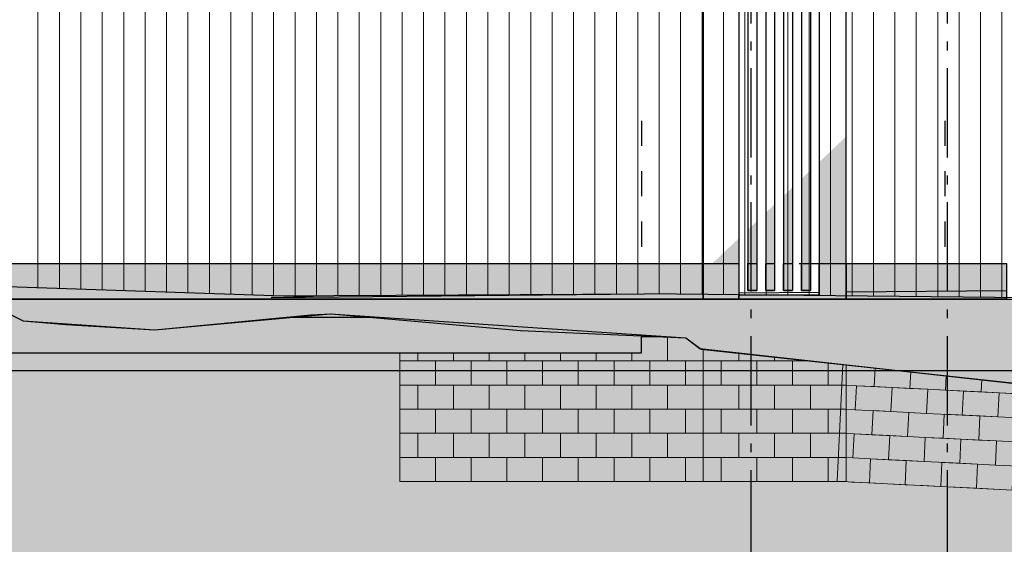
# Model space of a CAD drawing. Header units: millimetres. Extents: x -88082 to -45279, y 32968 to 65044.
# Tile 10 of 21: x -69586 to -64069, y 36429 to 39365. Entities that reach past the tile are written whole.
import ezdxf
from ezdxf.enums import TextEntityAlignment as Align

# ---------------------------------------------------------------- set-up
doc = ezdxf.new("R2010")
doc.units = ezdxf.units.MM
doc.header["$LTSCALE"] = 0.5
doc.header["$MEASUREMENT"] = 0
for name, pattern in [('Akselinje', [1500, 1000, -200, 100, -200]), ('PLINE', [0]), ('Små Stiplet', [564.444444, 282.222222, -282.222222])]:
    doc.linetypes.add(name, pattern=pattern)
for name, color, linetype in [('23-- Yttervegger(Nye konstruksjoner)', 7, 'Continuous'), ('231- Bærende yttervegger(Nye konstruksjoner)', 7, 'Continuous'), ('25-- Dekker(Nye konstruksjoner)', 7, 'Continuous'), ('71-- Bearbeidet terreng(Nye konstruksjoner)', 7, 'Continuous'), ('711--_E__ Eksisterende terreng(Nye konstruksjoner)', 7, 'Continuous'), ('761- Veger (kjøreveger_ sykkel- og gangveier mv)(Nye konstruksjoner)', 7, 'Continuous'), ('82-- Modullinjer(Nye konstruksjoner)', 7, 'Continuous'), ('878- Annen overflate_visuell informasjon (Skravur)(Nye konstruksjoner)', 7, 'Continuous')]:
    doc.layers.add(name, color=color, linetype=linetype)
for name, color, linetype, lineweight in [('235- Utvendig kledning og overflate(Nye konstruksjoner)', 7, 'Continuous', 0), ('255- Gulvoverflate(Nye konstruksjoner)', 7, 'Continuous', 0), ('256- Faste himlinger og overflatebehandling(Nye konstruksjoner)', 7, 'Continuous', 0)]:
    doc.layers.add(name, color=color, linetype=linetype, lineweight=lineweight)
doc.styles.add('GENERATED_STYLE_1', font='arial.ttf')

# ---------------------------------------------------------------- blocks, each defined once
blk = doc.blocks.new('*X2', base_point=(-6224918.5, 0))
at = {"layer": '235- Utvendig kledning og overflate(Nye konstruksjoner)', "linetype": 'PLINE'}
for p, q in [((-65522.8, 40800), (-65522.8, 40002.7)), ((-65522.8, 40000), (-65522.8, 40800)), ((-65522.8, 40002.7), (-65522.8, 37824.4)), ((-65522.8, 37824.4), (-65522.8, 40000)), ((-65402.8, 37850), (-65402.8, 37823.2)), ((-65402.8, 37823.2), (-65402.8, 37850)), ((-65282.8, 37850), (-65282.8, 37822)), ((-65282.8, 37822), (-65282.8, 37850)), ((-65162.7, 37850), (-65162.7, 37820.9)), ((-65162.7, 37820.9), (-65162.7, 37850))]:
    blk.add_line(p, q, dxfattribs=at)
blk = doc.blocks.new('*X3', base_point=(-6224918.5, 0))
at = {"layer": '235- Utvendig kledning og overflate(Nye konstruksjoner)', "linetype": 'PLINE'}
for p, q in [((-64802.7, 41300), (-64802.7, 40002.7)), ((-64802.7, 40000), (-64802.7, 41300)), ((-64682.6, 41300), (-64682.6, 40002.7)), ((-64682.6, 40000), (-64682.6, 41300)), ((-64562.6, 41300), (-64562.6, 40002.7)), ((-64562.6, 40000), (-64562.6, 41300)), ((-64442.6, 41300), (-64442.6, 40002.7)), ((-64442.6, 40000), (-64442.6, 41300)), ((-64322.5, 41300), (-64322.5, 40002.7)), ((-64322.5, 40000), (-64322.5, 41300)), ((-64202.5, 41300), (-64202.5, 40002.7)), ((-64202.5, 40000), (-64202.5, 41300)), ((-64082.5, 41300), (-64082.5, 40002.7)), ((-64082.5, 40000), (-64082.5, 41300)), ((-64922.7, 40800), (-64922.7, 40002.7)), ((-64922.7, 40000), (-64922.7, 40800)), ((-64922.7, 40002.7), (-64922.7, 37818.5)), ((-64922.7, 37818.5), (-64922.7, 40000)), ((-64802.7, 40002.7), (-64802.7, 37817.3)), ((-64802.7, 37817.3), (-64802.7, 40000)), ((-64682.6, 40002.7), (-64682.6, 37816.1)), ((-64682.6, 37816.1), (-64682.6, 40000)), ((-64562.6, 40002.7), (-64562.6, 37814.9)), ((-64562.6, 37814.9), (-64562.6, 40000)), ((-64442.6, 40002.7), (-64442.6, 37813.7)), ((-64442.6, 37813.7), (-64442.6, 40000)), ((-64322.5, 40002.7), (-64322.5, 37812.5)), ((-64322.5, 37812.5), (-64322.5, 40000)), ((-64202.5, 40002.7), (-64202.5, 37811.3)), ((-64202.5, 37811.3), (-64202.5, 40000)), ((-64082.5, 40002.7), (-64082.5, 37810.2)), ((-64082.5, 37810.2), (-64082.5, 40000))]:
    blk.add_line(p, q, dxfattribs=at)
blk = doc.blocks.new('*X10', base_point=(-6224918.5, 0))
at = {"layer": '235- Utvendig kledning og overflate(Nye konstruksjoner)', "linetype": 'PLINE'}
for p, q in [((-65762.9, 41300), (-65762.9, 40002.7)), ((-65762.9, 40000), (-65762.9, 41300)), ((-65762.9, 40002.7), (-65762.9, 37826.8)), ((-65762.9, 37826.8), (-65762.9, 40000))]:
    blk.add_line(p, q, dxfattribs=at)
blk = doc.blocks.new('*X27', base_point=(-6224918.5, 0))
at = {"layer": '235- Utvendig kledning og overflate(Nye konstruksjoner)', "linetype": 'PLINE'}
for p, q in [((-65042.7, 40800), (-65042.7, 40002.7)), ((-65042.7, 40000), (-65042.7, 40800)), ((-65042.7, 40002.7), (-65042.7, 37819.7)), ((-65042.7, 37819.7), (-65042.7, 40000))]:
    blk.add_line(p, q, dxfattribs=at)
blk = doc.blocks.new('*X29', base_point=(-6224918.5, 0))
at = {"layer": '235- Utvendig kledning og overflate(Nye konstruksjoner)', "linetype": 'PLINE'}
for p, q in [((-65402.8, 40800), (-65402.8, 40002.7)), ((-65402.8, 40000), (-65402.8, 40800)), ((-65402.8, 40002.7), (-65402.8, 37850)), ((-65402.8, 37850), (-65402.8, 40000))]:
    blk.add_line(p, q, dxfattribs=at)
blk = doc.blocks.new('*X30', base_point=(-6224918.5, 0))
at = {"layer": '235- Utvendig kledning og overflate(Nye konstruksjoner)', "linetype": 'PLINE'}
for p, q in [((-65282.8, 40800), (-65282.8, 40002.7)), ((-65282.8, 40000), (-65282.8, 40800)), ((-65282.8, 40002.7), (-65282.8, 37850)), ((-65282.8, 37850), (-65282.8, 40000))]:
    blk.add_line(p, q, dxfattribs=at)
blk = doc.blocks.new('*X32', base_point=(-6224918.5, 0))
at = {"layer": '235- Utvendig kledning og overflate(Nye konstruksjoner)', "linetype": 'PLINE'}
for p, q in [((-65162.7, 40800), (-65162.7, 40002.7)), ((-65162.7, 40000), (-65162.7, 40800)), ((-65162.7, 40002.7), (-65162.7, 37850)), ((-65162.7, 37850), (-65162.7, 40000))]:
    blk.add_line(p, q, dxfattribs=at)
blk = doc.blocks.new('*X33', base_point=(-6224918.5, 0))
at = {"layer": '235- Utvendig kledning og overflate(Nye konstruksjoner)', "linetype": 'PLINE'}
for p, q in [((-65642.9, 40800), (-65642.9, 40002.7)), ((-65642.9, 40000), (-65642.9, 40800)), ((-65642.9, 40002.7), (-65642.9, 37825.6)), ((-65642.9, 37825.6), (-65642.9, 40000))]:
    blk.add_line(p, q, dxfattribs=at)
blk = doc.blocks.new('*X55', base_point=(-6224918.5, 0))
at = {"layer": '255- Gulvoverflate(Nye konstruksjoner)', "linetype": 'PLINE'}
for p, q in [((-65556.2, 37455), (-65556.2, 37497.6)), ((-65556.2, 37497.6), (-65556.2, 37455)), ((-65356.2, 37476), (-65356.2, 37455)), ((-65756.2, 37455), (-65556.2, 37455)), ((-65456.2, 37455), (-65656.2, 37455)), ((-65656.2, 37455), (-65656.2, 37320)), ((-65556.2, 37455), (-65356.2, 37455)), ((-65456.2, 37320), (-65456.2, 37455)), ((-65356.2, 37455), (-65456.2, 37455)), ((-65456.2, 37455), (-65456.2, 37320)), ((-65356.2, 37455), (-65161.5, 37455)), ((-65161.5, 37455), (-65256.2, 37455)), ((-65256.2, 37455), (-65256.2, 37320)), ((-65056.2, 37320), (-65056.2, 37443.6)), ((-65056.2, 37443.6), (-65056.2, 37320)), ((-65556.2, 37320), (-65756.2, 37320)), ((-65756.2, 37320), (-65656.2, 37320)), ((-65656.2, 37320), (-65456.2, 37320)), ((-65556.2, 37185), (-65556.2, 37320)), ((-65356.2, 37320), (-65556.2, 37320)), ((-65556.2, 37320), (-65556.2, 37185)), ((-65456.2, 37320), (-65356.2, 37320)), ((-65156.2, 37320), (-65356.2, 37320)), ((-65356.2, 37320), (-65356.2, 37185)), ((-65356.2, 37320), (-65256.2, 37320)), ((-65256.2, 37320), (-65056.2, 37320)), ((-65156.2, 37185), (-65156.2, 37320)), ((-64956.2, 37320), (-65156.2, 37320)), ((-65156.2, 37320), (-65156.2, 37185)), ((-65056.2, 37320), (-64956.2, 37320)), ((-65756.2, 37185), (-65556.2, 37185)), ((-65456.2, 37185), (-65656.2, 37185)), ((-65656.2, 37185), (-65656.2, 37050)), ((-65556.2, 37185), (-65356.2, 37185)), ((-65456.2, 37050), (-65456.2, 37185)), ((-65356.2, 37185), (-65456.2, 37185)), ((-65456.2, 37185), (-65456.2, 37050)), ((-65356.2, 37185), (-65156.2, 37185)), ((-65056.2, 37185), (-65256.2, 37185)), ((-65256.2, 37185), (-65256.2, 37050)), ((-65156.2, 37185), (-64956.2, 37185)), ((-65056.2, 37050), (-65056.2, 37185)), ((-64956.2, 37185), (-65056.2, 37185)), ((-65056.2, 37185), (-65056.2, 37050)), ((-65556.2, 37050), (-65756.2, 37050)), ((-65756.2, 37050), (-65656.2, 37050)), ((-65656.2, 37050), (-65456.2, 37050)), ((-65556.2, 36915), (-65556.2, 37050)), ((-65356.2, 37050), (-65556.2, 37050)), ((-65556.2, 37050), (-65556.2, 36915)), ((-65456.2, 37050), (-65356.2, 37050)), ((-65156.2, 37050), (-65356.2, 37050)), ((-65356.2, 37050), (-65356.2, 36915)), ((-65356.2, 37050), (-65256.2, 37050)), ((-65256.2, 37050), (-65056.2, 37050)), ((-65156.2, 36915), (-65156.2, 37050)), ((-64956.2, 37050), (-65156.2, 37050)), ((-65156.2, 37050), (-65156.2, 36915)), ((-65056.2, 37050), (-64956.2, 37050)), ((-65756.2, 36915), (-65556.2, 36915)), ((-65456.2, 36915), (-65656.2, 36915)), ((-65656.2, 36915), (-65656.2, 36780)), ((-65556.2, 36915), (-65356.2, 36915)), ((-65456.2, 36780), (-65456.2, 36915)), ((-65356.2, 36915), (-65456.2, 36915)), ((-65456.2, 36915), (-65456.2, 36780)), ((-65356.2, 36915), (-65156.2, 36915)), ((-65056.2, 36915), (-65256.2, 36915)), ((-65256.2, 36915), (-65256.2, 36780)), ((-65156.2, 36915), (-64956.2, 36915)), ((-65056.2, 36780), (-65056.2, 36915)), ((-64956.2, 36915), (-65056.2, 36915)), ((-65056.2, 36915), (-65056.2, 36780))]:
    blk.add_line(p, q, dxfattribs=at)
blk = doc.blocks.new('*X56', base_point=(-6224918.5, 0))
at = {"layer": '255- Gulvoverflate(Nye konstruksjoner)', "linetype": 'PLINE'}
for p, q in [((-65964.4, 37590), (-66102.2, 37590)), ((-66102.2, 37590), (-66056.2, 37590)), ((-66056.2, 37593.9), (-66056.2, 37590)), ((-66056.2, 37590), (-65964.4, 37590)), ((-65956.2, 37455), (-65956.2, 37589.7)), ((-65956.2, 37589.7), (-65956.2, 37455)), ((-67356.2, 37500), (-67356.2, 37455)), ((-67156.2, 37455), (-67156.2, 37500)), ((-67156.2, 37500), (-67156.2, 37455)), ((-66956.2, 37500), (-66956.2, 37455)), ((-66756.2, 37455), (-66756.2, 37500)), ((-66756.2, 37500), (-66756.2, 37455)), ((-66556.2, 37500), (-66556.2, 37455)), ((-66356.2, 37455), (-66356.2, 37500)), ((-66356.2, 37500), (-66356.2, 37455)), ((-66156.2, 37500), (-66156.2, 37455)), ((-67456.2, 37455), (-67356.2, 37455)), ((-67356.2, 37455), (-67456.2, 37455)), ((-67356.2, 37455), (-67156.2, 37455)), ((-67056.2, 37455), (-67256.2, 37455)), ((-67256.2, 37455), (-67256.2, 37320)), ((-67156.2, 37455), (-66956.2, 37455)), ((-67056.2, 37320), (-67056.2, 37455)), ((-66956.2, 37455), (-67056.2, 37455)), ((-67056.2, 37455), (-67056.2, 37320)), ((-66956.2, 37455), (-66756.2, 37455)), ((-66656.2, 37455), (-66856.2, 37455)), ((-66856.2, 37455), (-66856.2, 37320)), ((-66756.2, 37455), (-66556.2, 37455)), ((-66656.2, 37320), (-66656.2, 37455)), ((-66556.2, 37455), (-66656.2, 37455)), ((-66656.2, 37455), (-66656.2, 37320)), ((-66556.2, 37455), (-66356.2, 37455)), ((-66256.2, 37455), (-66456.2, 37455)), ((-66456.2, 37455), (-66456.2, 37320)), ((-66356.2, 37455), (-66156.2, 37455)), ((-66256.2, 37320), (-66256.2, 37455)), ((-66156.2, 37455), (-66256.2, 37455)), ((-66256.2, 37455), (-66256.2, 37320)), ((-66156.2, 37455), (-65956.2, 37455)), ((-65856.2, 37455), (-66056.2, 37455)), ((-66056.2, 37455), (-66056.2, 37320)), ((-65956.2, 37455), (-65756.2, 37455)), ((-65856.2, 37320), (-65856.2, 37455)), ((-65756.2, 37455), (-65856.2, 37455)), ((-65856.2, 37455), (-65856.2, 37320)), ((-67356.2, 37320), (-67456.2, 37320)), ((-67456.2, 37320), (-67356.2, 37320)), ((-67156.2, 37320), (-67356.2, 37320)), ((-67356.2, 37320), (-67356.2, 37185)), ((-67356.2, 37320), (-67256.2, 37320)), ((-67256.2, 37320), (-67056.2, 37320)), ((-67156.2, 37185), (-67156.2, 37320)), ((-66956.2, 37320), (-67156.2, 37320)), ((-67156.2, 37320), (-67156.2, 37185)), ((-67056.2, 37320), (-66956.2, 37320)), ((-66756.2, 37320), (-66956.2, 37320)), ((-66956.2, 37320), (-66956.2, 37185)), ((-66956.2, 37320), (-66856.2, 37320)), ((-66856.2, 37320), (-66656.2, 37320)), ((-66756.2, 37185), (-66756.2, 37320)), ((-66556.2, 37320), (-66756.2, 37320)), ((-66756.2, 37320), (-66756.2, 37185)), ((-66656.2, 37320), (-66556.2, 37320)), ((-66356.2, 37320), (-66556.2, 37320)), ((-66556.2, 37320), (-66556.2, 37185)), ((-66556.2, 37320), (-66456.2, 37320)), ((-66456.2, 37320), (-66256.2, 37320)), ((-66356.2, 37185), (-66356.2, 37320)), ((-66156.2, 37320), (-66356.2, 37320)), ((-66356.2, 37320), (-66356.2, 37185)), ((-66256.2, 37320), (-66156.2, 37320)), ((-65956.2, 37320), (-66156.2, 37320)), ((-66156.2, 37320), (-66156.2, 37185)), ((-66156.2, 37320), (-66056.2, 37320)), ((-66056.2, 37320), (-65856.2, 37320)), ((-65956.2, 37185), (-65956.2, 37320)), ((-65756.2, 37320), (-65956.2, 37320)), ((-65956.2, 37320), (-65956.2, 37185)), ((-65856.2, 37320), (-65756.2, 37320)), ((-67456.2, 37185), (-67356.2, 37185)), ((-67356.2, 37185), (-67456.2, 37185)), ((-67356.2, 37185), (-67156.2, 37185)), ((-67056.2, 37185), (-67256.2, 37185)), ((-67256.2, 37185), (-67256.2, 37050)), ((-67156.2, 37185), (-66956.2, 37185)), ((-67056.2, 37050), (-67056.2, 37185)), ((-66956.2, 37185), (-67056.2, 37185)), ((-67056.2, 37185), (-67056.2, 37050)), ((-66956.2, 37185), (-66756.2, 37185)), ((-66656.2, 37185), (-66856.2, 37185)), ((-66856.2, 37185), (-66856.2, 37050)), ((-66756.2, 37185), (-66556.2, 37185)), ((-66656.2, 37050), (-66656.2, 37185)), ((-66556.2, 37185), (-66656.2, 37185)), ((-66656.2, 37185), (-66656.2, 37050)), ((-66556.2, 37185), (-66356.2, 37185)), ((-66256.2, 37185), (-66456.2, 37185)), ((-66456.2, 37185), (-66456.2, 37050)), ((-66356.2, 37185), (-66156.2, 37185)), ((-66256.2, 37050), (-66256.2, 37185)), ((-66156.2, 37185), (-66256.2, 37185)), ((-66256.2, 37185), (-66256.2, 37050)), ((-66156.2, 37185), (-65956.2, 37185)), ((-65856.2, 37185), (-66056.2, 37185)), ((-66056.2, 37185), (-66056.2, 37050)), ((-65956.2, 37185), (-65756.2, 37185)), ((-65856.2, 37050), (-65856.2, 37185)), ((-65756.2, 37185), (-65856.2, 37185)), ((-65856.2, 37185), (-65856.2, 37050)), ((-67356.2, 37050), (-67456.2, 37050)), ((-67456.2, 37050), (-67356.2, 37050)), ((-67156.2, 37050), (-67356.2, 37050)), ((-67356.2, 37050), (-67356.2, 36915)), ((-67356.2, 37050), (-67256.2, 37050)), ((-67256.2, 37050), (-67056.2, 37050)), ((-67156.2, 36915), (-67156.2, 37050)), ((-66956.2, 37050), (-67156.2, 37050)), ((-67156.2, 37050), (-67156.2, 36915)), ((-67056.2, 37050), (-66956.2, 37050)), ((-66756.2, 37050), (-66956.2, 37050)), ((-66956.2, 37050), (-66956.2, 36915)), ((-66956.2, 37050), (-66856.2, 37050)), ((-66856.2, 37050), (-66656.2, 37050)), ((-66756.2, 36915), (-66756.2, 37050)), ((-66556.2, 37050), (-66756.2, 37050)), ((-66756.2, 37050), (-66756.2, 36915)), ((-66656.2, 37050), (-66556.2, 37050)), ((-66356.2, 37050), (-66556.2, 37050)), ((-66556.2, 37050), (-66556.2, 36915)), ((-66556.2, 37050), (-66456.2, 37050)), ((-66456.2, 37050), (-66256.2, 37050)), ((-66356.2, 36915), (-66356.2, 37050)), ((-66156.2, 37050), (-66356.2, 37050)), ((-66356.2, 37050), (-66356.2, 36915)), ((-66256.2, 37050), (-66156.2, 37050)), ((-65956.2, 37050), (-66156.2, 37050)), ((-66156.2, 37050), (-66156.2, 36915)), ((-66156.2, 37050), (-66056.2, 37050)), ((-66056.2, 37050), (-65856.2, 37050)), ((-65956.2, 36915), (-65956.2, 37050)), ((-65756.2, 37050), (-65956.2, 37050)), ((-65956.2, 37050), (-65956.2, 36915)), ((-65856.2, 37050), (-65756.2, 37050)), ((-67456.2, 36915), (-67356.2, 36915)), ((-67356.2, 36915), (-67456.2, 36915)), ((-67356.2, 36915), (-67156.2, 36915)), ((-67056.2, 36915), (-67256.2, 36915)), ((-67256.2, 36915), (-67256.2, 36780)), ((-67156.2, 36915), (-66956.2, 36915)), ((-67056.2, 36780), (-67056.2, 36915)), ((-66956.2, 36915), (-67056.2, 36915)), ((-67056.2, 36915), (-67056.2, 36780)), ((-66956.2, 36915), (-66756.2, 36915)), ((-66656.2, 36915), (-66856.2, 36915)), ((-66856.2, 36915), (-66856.2, 36780)), ((-66756.2, 36915), (-66556.2, 36915)), ((-66656.2, 36780), (-66656.2, 36915)), ((-66556.2, 36915), (-66656.2, 36915)), ((-66656.2, 36915), (-66656.2, 36780)), ((-66556.2, 36915), (-66356.2, 36915)), ((-66256.2, 36915), (-66456.2, 36915)), ((-66456.2, 36915), (-66456.2, 36780)), ((-66356.2, 36915), (-66156.2, 36915)), ((-66256.2, 36780), (-66256.2, 36915)), ((-66156.2, 36915), (-66256.2, 36915)), ((-66256.2, 36915), (-66256.2, 36780)), ((-66156.2, 36915), (-65956.2, 36915)), ((-65856.2, 36915), (-66056.2, 36915)), ((-66056.2, 36915), (-66056.2, 36780)), ((-65956.2, 36915), (-65756.2, 36915)), ((-65856.2, 36780), (-65856.2, 36915)), ((-65756.2, 36915), (-65856.2, 36915)), ((-65856.2, 36915), (-65856.2, 36780)), ((-67356.2, 36780), (-67256.2, 36780)), ((-67256.2, 36780), (-67056.2, 36780)), ((-67056.2, 36780), (-66956.2, 36780)), ((-66956.2, 36780), (-66856.2, 36780)), ((-66856.2, 36780), (-66656.2, 36780)), ((-66656.2, 36780), (-66556.2, 36780)), ((-66556.2, 36780), (-66456.2, 36780)), ((-66456.2, 36780), (-66256.2, 36780)), ((-66256.2, 36780), (-66156.2, 36780)), ((-66156.2, 36780), (-66056.2, 36780)), ((-66056.2, 36780), (-65856.2, 36780)), ((-65856.2, 36780), (-65756.2, 36780))]:
    blk.add_line(p, q, dxfattribs=at)
blk = doc.blocks.new('*X57', base_point=(-6224918.5, 0))
at = {"layer": '255- Gulvoverflate(Nye konstruksjoner)', "linetype": 'PLINE'}
for p, q in [((-64793, 37415.2), (-64798.2, 37311.5)), ((-64598.4, 37301.5), (-64593.8, 37393.7)), ((-64593.8, 37393.7), (-64598.4, 37301.5)), ((-64394.6, 37372.2), (-64398.6, 37291.6)), ((-64198.9, 37281.6), (-64195.4, 37350.7)), ((-64195.4, 37350.7), (-64198.9, 37281.6)), ((-64898, 37316.5), (-64956.2, 37319.4)), ((-64956.2, 37319.4), (-64898, 37316.5)), ((-64898, 37316.5), (-64904.8, 37181.7)), ((-64698.3, 37306.5), (-64898, 37316.5)), ((-64898, 37316.5), (-64798.2, 37311.5)), ((-64798.2, 37311.5), (-64598.4, 37301.5)), ((-64705, 37171.7), (-64698.3, 37306.5)), ((-64698.3, 37306.5), (-64705, 37171.7)), ((-64498.5, 37296.6), (-64698.3, 37306.5)), ((-64598.4, 37301.5), (-64498.5, 37296.6)), ((-64498.5, 37296.6), (-64505.3, 37161.7)), ((-64298.8, 37286.6), (-64498.5, 37296.6)), ((-64498.5, 37296.6), (-64398.6, 37291.6)), ((-63996.3, 37329.2), (-63999.1, 37271.6)), ((-63799.4, 37261.6), (-63797.4, 37301.5)), ((-63797.4, 37301.5), (-63799.4, 37261.6)), ((-64398.6, 37291.6), (-64198.9, 37281.6)), ((-64305.5, 37151.7), (-64298.8, 37286.6)), ((-64298.8, 37286.6), (-64305.5, 37151.7)), ((-64099, 37276.6), (-64298.8, 37286.6)), ((-64198.9, 37281.6), (-64099, 37276.6)), ((-64099, 37276.6), (-64105.8, 37141.8)), ((-63899.3, 37266.6), (-64099, 37276.6)), ((-64099, 37276.6), (-63999.1, 37271.6)), ((-63999.1, 37271.6), (-63799.4, 37261.6)), ((-63906, 37131.8), (-63899.3, 37266.6)), ((-63899.3, 37266.6), (-63906, 37131.8)), ((-63699.5, 37256.6), (-63899.3, 37266.6)), ((-63799.4, 37261.6), (-63699.5, 37256.6)), ((-64956.2, 37184.3), (-64904.8, 37181.7)), ((-64904.8, 37181.7), (-64956.2, 37184.3)), ((-64904.8, 37181.7), (-64705, 37171.7)), ((-64804.9, 37176.7), (-64811.6, 37041.9)), ((-64605.1, 37166.7), (-64804.9, 37176.7)), ((-64705, 37171.7), (-64505.3, 37161.7)), ((-64611.9, 37031.9), (-64605.1, 37166.7)), ((-64605.1, 37166.7), (-64611.9, 37031.9)), ((-64505.3, 37161.7), (-64605.1, 37166.7)), ((-64505.3, 37161.7), (-64305.5, 37151.7)), ((-64405.4, 37156.7), (-64412.1, 37021.9)), ((-64205.6, 37146.8), (-64405.4, 37156.7)), ((-64305.5, 37151.7), (-64105.8, 37141.8)), ((-64212.4, 37011.9), (-64205.6, 37146.8)), ((-64205.6, 37146.8), (-64212.4, 37011.9)), ((-64105.8, 37141.8), (-64205.6, 37146.8)), ((-64105.8, 37141.8), (-63906, 37131.8)), ((-64005.9, 37136.8), (-64012.6, 37001.9)), ((-63806.1, 37126.8), (-64005.9, 37136.8)), ((-63906, 37131.8), (-63706.3, 37121.8)), ((-63812.9, 36992), (-63806.1, 37126.8)), ((-63806.1, 37126.8), (-63812.9, 36992)), ((-63706.3, 37121.8), (-63806.1, 37126.8)), ((-64911.5, 37046.9), (-64956.2, 37049.1)), ((-64956.2, 37049.1), (-64911.5, 37046.9)), ((-64911.5, 37046.9), (-64918.2, 36912)), ((-64711.7, 37036.9), (-64911.5, 37046.9)), ((-64911.5, 37046.9), (-64811.6, 37041.9)), ((-64811.6, 37041.9), (-64611.9, 37031.9)), ((-64718.5, 36902), (-64711.7, 37036.9)), ((-64711.7, 37036.9), (-64718.5, 36902)), ((-64512, 37026.9), (-64711.7, 37036.9)), ((-64611.9, 37031.9), (-64512, 37026.9)), ((-64512, 37026.9), (-64518.7, 36892.1)), ((-64312.2, 37016.9), (-64512, 37026.9)), ((-64512, 37026.9), (-64412.1, 37021.9)), ((-64412.1, 37021.9), (-64212.4, 37011.9)), ((-64319, 36882.1), (-64312.2, 37016.9)), ((-64312.2, 37016.9), (-64319, 36882.1)), ((-64112.5, 37006.9), (-64312.2, 37016.9)), ((-64212.4, 37011.9), (-64112.5, 37006.9)), ((-64112.5, 37006.9), (-64119.2, 36872.1)), ((-63912.7, 36997), (-64112.5, 37006.9)), ((-64112.5, 37006.9), (-64012.6, 37001.9)), ((-64012.6, 37001.9), (-63812.9, 36992)), ((-63919.5, 36862.1), (-63912.7, 36997)), ((-63912.7, 36997), (-63919.5, 36862.1)), ((-63713, 36987), (-63912.7, 36997)), ((-63812.9, 36992), (-63713, 36987)), ((-64956.2, 36913.9), (-64918.2, 36912)), ((-64918.2, 36912), (-64956.2, 36913.9)), ((-64918.2, 36912), (-64718.5, 36902)), ((-64818.4, 36907), (-64825.1, 36772.2)), ((-64618.6, 36897.1), (-64818.4, 36907)), ((-64718.5, 36902), (-64518.7, 36892.1)), ((-64625.3, 36762.2), (-64618.6, 36897.1)), ((-64618.6, 36897.1), (-64625.3, 36762.2)), ((-64518.7, 36892.1), (-64618.6, 36897.1)), ((-64518.7, 36892.1), (-64319, 36882.1)), ((-64418.9, 36887.1), (-64425.6, 36752.2)), ((-64219.1, 36877.1), (-64418.9, 36887.1)), ((-64319, 36882.1), (-64119.2, 36872.1)), ((-64225.8, 36742.3), (-64219.1, 36877.1)), ((-64219.1, 36877.1), (-64225.8, 36742.3)), ((-64119.2, 36872.1), (-64219.1, 36877.1)), ((-64119.2, 36872.1), (-63919.5, 36862.1)), ((-64019.4, 36867.1), (-64026.1, 36732.3)), ((-63819.6, 36857.1), (-64019.4, 36867.1)), ((-63919.5, 36862.1), (-63719.7, 36852.1)), ((-63826.3, 36722.3), (-63819.6, 36857.1)), ((-63819.6, 36857.1), (-63826.3, 36722.3)), ((-63719.7, 36852.1), (-63819.6, 36857.1)), ((-64925, 36777.2), (-64825.1, 36772.2)), ((-64825.1, 36772.2), (-64625.3, 36762.2)), ((-64625.3, 36762.2), (-64525.5, 36757.2)), ((-64525.5, 36757.2), (-64425.6, 36752.2)), ((-64425.6, 36752.2), (-64225.8, 36742.3)), ((-64225.8, 36742.3), (-64126, 36737.3)), ((-64126, 36737.3), (-64026.1, 36732.3)), ((-64026.1, 36732.3), (-63826.3, 36722.3)), ((-63826.3, 36722.3), (-63726.5, 36717.3))]:
    blk.add_line(p, q, dxfattribs=at)
blk = doc.blocks.new('*X143', base_point=(-6224918.5, 0))
at = {"layer": '235- Utvendig kledning og overflate(Nye konstruksjoner)', "linetype": 'PLINE'}
for p, q in [((-69483.9, 40002.7), (-69483.9, 37864.3)), ((-69483.9, 37864.3), (-69483.9, 40000)), ((-69363.8, 40002.7), (-69363.8, 37860.2)), ((-69363.8, 37860.2), (-69363.8, 40000)), ((-69243.8, 40002.7), (-69243.8, 37856.2)), ((-69243.8, 37856.2), (-69243.8, 40000)), ((-69123.8, 40002.7), (-69123.8, 37852.1)), ((-69123.8, 37852.1), (-69123.8, 40000)), ((-69003.7, 40002.7), (-69003.7, 37848.1)), ((-69003.7, 37848.1), (-69003.7, 40000)), ((-68883.7, 40002.7), (-68883.7, 37844)), ((-68883.7, 37844), (-68883.7, 40000)), ((-68763.7, 40002.7), (-68763.7, 37840)), ((-68763.7, 37840), (-68763.7, 40000)), ((-68643.6, 40002.7), (-68643.6, 37835.9)), ((-68643.6, 37835.9), (-68643.6, 40000)), ((-68523.6, 40002.7), (-68523.6, 37831.9)), ((-68523.6, 37831.9), (-68523.6, 40000)), ((-68403.6, 40002.7), (-68403.6, 37827.8)), ((-68403.6, 37827.8), (-68403.6, 40000)), ((-68283.6, 40002.7), (-68283.6, 37823.8)), ((-68283.6, 37823.8), (-68283.6, 40000)), ((-68163.5, 40002.7), (-68163.5, 37820.1)), ((-68163.5, 37820.1), (-68163.5, 40000)), ((-68043.5, 40002.7), (-68043.5, 37820.7)), ((-68043.5, 37820.7), (-68043.5, 40000)), ((-67923.5, 40002.7), (-67923.5, 37821.3)), ((-67923.5, 37821.3), (-67923.5, 40000)), ((-67803.4, 40002.7), (-67803.4, 37821.8)), ((-67803.4, 37821.8), (-67803.4, 40000)), ((-67683.4, 40002.7), (-67683.4, 37822.4)), ((-67683.4, 37822.4), (-67683.4, 40000)), ((-67563.4, 40002.7), (-67563.4, 37823)), ((-67563.4, 37823), (-67563.4, 40000)), ((-67443.3, 40002.7), (-67443.3, 37823.5)), ((-67443.3, 37823.5), (-67443.3, 40000)), ((-67323.3, 40002.7), (-67323.3, 37824.1)), ((-67323.3, 37824.1), (-67323.3, 40000)), ((-67203.3, 40002.7), (-67203.3, 37824.7)), ((-67203.3, 37824.7), (-67203.3, 40000)), ((-67083.2, 40002.7), (-67083.2, 37825.3)), ((-67083.2, 37825.3), (-67083.2, 40000)), ((-66963.2, 40002.7), (-66963.2, 37825.8)), ((-66963.2, 37825.8), (-66963.2, 40000)), ((-66843.2, 40002.7), (-66843.2, 37826.4)), ((-66843.2, 37826.4), (-66843.2, 40000)), ((-66723.2, 40002.7), (-66723.2, 37827)), ((-66723.2, 37827), (-66723.2, 40000)), ((-66603.1, 40002.7), (-66603.1, 37827.5)), ((-66603.1, 37827.5), (-66603.1, 40000)), ((-66483.1, 40002.7), (-66483.1, 37828.1)), ((-66483.1, 37828.1), (-66483.1, 40000)), ((-66363.1, 40002.7), (-66363.1, 37828.7)), ((-66363.1, 37828.7), (-66363.1, 40000)), ((-66243, 40002.7), (-66243, 37829.2)), ((-66243, 37829.2), (-66243, 40000)), ((-66123, 40002.7), (-66123, 37829.8)), ((-66123, 37829.8), (-66123, 40000)), ((-66003, 40002.7), (-66003, 37829.2)), ((-66003, 37829.2), (-66003, 40000)), ((-65882.9, 40002.7), (-65882.9, 37828)), ((-65882.9, 37828), (-65882.9, 40000))]:
    blk.add_line(p, q, dxfattribs=at)
blk = doc.blocks.new('Standard grid marker[4]_1', base_point=(-65489.2, 64043.6))
at = {"layer": '82-- Modullinjer(Nye konstruksjoner)', "linetype": 'Akselinje'}
blk.add_line((-65489.2, 63843.6), (-65489.2, 34167.8), dxfattribs=at)
at = {"layer": '82-- Modullinjer(Nye konstruksjoner)', "style": 'GENERATED_STYLE_1'}
for tag, p in [('AC_MarkerText_1_0', (-65489.2, 64718.6)), ('AC_MarkerText_1_1', (-65489.2, 33642.8))]:
    blk.add_attdef(tag, text='', height=350, rotation=360, dxfattribs=at).set_placement(p, align=Align.TOP_CENTER)
blk = doc.blocks.new('Standard grid marker[5]_1', base_point=(-64389.2, 64043.6))
at = {"layer": '82-- Modullinjer(Nye konstruksjoner)', "linetype": 'Akselinje'}
blk.add_line((-64389.2, 63843.6), (-64389.2, 34167.8), dxfattribs=at)
at = {"layer": '82-- Modullinjer(Nye konstruksjoner)', "style": 'GENERATED_STYLE_1'}
for tag, p in [('AC_MarkerText_1_0', (-64389.2, 64718.6)), ('AC_MarkerText_1_1', (-64389.2, 33642.8))]:
    blk.add_attdef(tag, text='', height=350, rotation=360, dxfattribs=at).set_placement(p, align=Align.TOP_CENTER)

msp = doc.modelspace()

# ---------------------------------------------------------------- hatches: boundary and pattern name
at = {"layer": '231- Bærende yttervegger(Nye konstruksjoner)', "linetype": 'Continuous'}
for points in [[(-65106.2, 37820.3), (-64956.2, 37818.8), (-64956.2, 38710.8), (-65106.2, 38568.7)], [(-65206.2, 37850), (-65156.2, 37850), (-65156.2, 38521.3), (-65206.2, 38473.9)], [(-65306.2, 37850), (-65256.2, 37850), (-65256.2, 38426.5), (-65306.2, 38379.1)], [(-65406.2, 37850), (-65356.2, 37850), (-65356.2, 38331.7), (-65406.2, 38284.3)], [(-65506.2, 37850), (-65456.2, 37850), (-65456.2, 38236.9), (-65506.2, 38189.5)], [(-65756.2, 37952.5), (-65756.2, 37826.7), (-65556.2, 37824.8), (-65556.2, 38142.1)]]:
    msp.add_hatch(color=256, dxfattribs=at).paths.add_polyline_path(points)
at = {"layer": '25-- Dekker(Nye konstruksjoner)', "linetype": 'Continuous'}
for points in [[(-73976.3, 37700), (-73976.3, 37500), (-66102.2, 37500), (-66102.2, 37595.9), (-66779.8, 37624.6), (-67629.8, 37700), (-68091.7, 37700), (-68829.7, 37629.1), (-69326.9, 37658.3), (-69566.3, 37680.1), (-69606.2, 37700)], [(-68091.7, 37700), (-67629.8, 37700), (-67841.9, 37718.8), (-67954.2, 37713.2)]]:
    msp.add_hatch(color=256, dxfattribs=at).paths.add_polyline_path(points)
at = {"layer": '761- Veger (kjøreveger_ sykkel- og gangveier mv)(Nye konstruksjoner)', "linetype": 'Continuous'}
for points in [[(-67456.2, 36780), (-65756.2, 36780), (-65756.2, 37519.2), (-65768.5, 37520.5), (-65854.7, 37585.3), (-66102.2, 37595.9), (-66102.2, 37500), (-67456.2, 37500)], [(-64956.2, 37432.8), (-65756.2, 37519.2), (-65756.2, 36780), (-64956.2, 36780)], [(-64981.2, 36780), (-63726.5, 36717.3), (-63698.8, 37270.2), (-63770.4, 37293.5), (-63807, 37304.3), (-63814.2, 37305.1), (-63855, 37314), (-64956.2, 37432.8), (-64956.2, 36780)]]:
    msp.add_hatch(color=256, dxfattribs=at).paths.add_polyline_path(points)
at = {"layer": '878- Annen overflate_visuell informasjon (Skravur)(Nye konstruksjoner)', "linetype": 'Continuous'}
for points in [[(-84049.8, 36062.8), (-60981.1, 36062.8), (-60981.1, 37400), (-75575.8, 37400), (-75829.3, 38100), (-77778, 38222.1), (-78189.8, 38315.1), (-78928.9, 38749.3), (-80333.5, 39937.6), (-80741.5, 40404.9), (-81450.3, 40768.4), (-81842.1, 40738.8), (-82691.7, 40402.1), (-83359.7, 40556.5), (-83668.7, 40692.8), (-83784.5, 40795), (-84049.8, 40801.2), (-84049.8, 37400)], [(-75829.3, 38100), (-74322.3, 38100), (-74322.3, 37800), (-73670.5, 37800), (-60981.1, 37800), (-60981.1, 37400), (-75575.8, 37400)], [(-74322.3, 38000), (-65756.2, 38000), (-65756.2, 37800), (-74322.3, 37800)], [(-65756.2, 38000), (-65556.2, 38000), (-65556.2, 37800), (-65756.2, 37800)], [(-65106.2, 38000), (-64956.2, 38000), (-64956.2, 37800), (-65556.2, 37800), (-65556.2, 37824.8), (-65106.2, 37824.8)], [(-65506.2, 38000), (-65456.2, 38000), (-65456.2, 37850), (-65506.2, 37850)], [(-65406.2, 38000), (-65356.2, 38000), (-65356.2, 37850), (-65406.2, 37850)], [(-65306.2, 38000), (-65256.2, 38000), (-65256.2, 37850), (-65306.2, 37850)], [(-65206.2, 38000), (-65156.2, 38000), (-65156.2, 37850), (-65206.2, 37850)], [(-64956.2, 38000), (-64056.2, 38000), (-64056.2, 37800), (-64956.2, 37800)]]:
    msp.add_hatch(color=256, dxfattribs=at).paths.add_polyline_path(points)

# ---------------------------------------------------------------- linework, layer by layer
at = {"layer": '23-- Yttervegger(Nye konstruksjoner)', "linetype": 'PLINE'}
msp.add_line((-65756.2, 41300), (-65756.2, 37826.7), dxfattribs=at)
at = {"layer": '231- Bærende yttervegger(Nye konstruksjoner)', "linetype": 'PLINE'}
for p, q in [((-65556.2, 40800), (-65556.2, 37824.8)), ((-65506.2, 40800), (-65506.2, 37850)), ((-65456.2, 40800), (-65456.2, 37850)), ((-65406.2, 40800), (-65406.2, 37850)), ((-65356.2, 40800), (-65356.2, 37850)), ((-65306.2, 40800), (-65306.2, 37850)), ((-65256.2, 40800), (-65256.2, 37850)), ((-65206.2, 40800), (-65206.2, 37850)), ((-65156.2, 40800), (-65156.2, 37850)), ((-65106.2, 40800), (-65106.2, 37820.3)), ((-64956.2, 37818.8), (-64956.2, 40800)), ((-65506.2, 37850), (-65456.2, 37850)), ((-65406.2, 37850), (-65356.2, 37850)), ((-65306.2, 37850), (-65256.2, 37850)), ((-65206.2, 37850), (-65156.2, 37850))]:
    msp.add_line(p, q, dxfattribs=at)
at = {"layer": '25-- Dekker(Nye konstruksjoner)', "linetype": 'PLINE'}
for p, q in [((-68091.7, 37700), (-67629.8, 37700)), ((-66102.2, 37500), (-66102.2, 37595.9)), ((-73976.3, 37500), (-66102.2, 37500))]:
    msp.add_line(p, q, dxfattribs=at)
at = {"layer": '256- Faste himlinger og overflatebehandling(Nye konstruksjoner)', "linetype": 'PLINE'}
for p, q in [((-65756.2, 36780), (-65756.2, 37519.2)), ((-67456.2, 36780), (-67456.2, 37500)), ((-65006.1, 36781.2), (-64973.5, 37434.7)), ((-64956.2, 36780), (-64956.2, 37432.8)), ((-67456.2, 36780), (-65756.2, 36780)), ((-65756.2, 36780), (-64981.2, 36780)), ((-65006.1, 36781.2), (-64981.2, 36780)), ((-64981.2, 36780), (-64956.2, 36780)), ((-64981.2, 36780), (-63726.5, 36717.3))]:
    msp.add_line(p, q, dxfattribs=at)
at = {"layer": '71-- Bearbeidet terreng(Nye konstruksjoner)', "linetype": 'Små Stiplet'}
for p, q in [((-66102.2, 38800), (-66102.2, 38000)), ((-64402.2, 38800), (-64402.2, 38000)), ((-66919.7, 38000), (-66102.2, 38000)), ((-65219.7, 38000), (-64402.2, 38000)), ((-64402.2, 37800), (-65032.4, 37800))]:
    msp.add_line(p, q, dxfattribs=at)
at = {"layer": '711--_E__ Eksisterende terreng(Nye konstruksjoner)', "linetype": 'PLINE'}
for p, q in [((-67942.5, 37812.2), (-70149.3, 37886.7)), ((-69962.7, 37875.6), (-69566.3, 37680.1)), ((-64056.2, 37847.2), (-64956.2, 37839.6)), ((-68177.4, 37810), (-66085.3, 37830)), ((-68174.2, 37820.1), (-66085.3, 37830)), ((-61038.5, 37780), (-66085.3, 37830)), ((-65106.2, 37838.3), (-65556.2, 37834.5)), ((-68829.3, 37629.6), (-67847.4, 37718.5)), ((-67847.4, 37718.5), (-65854.7, 37585.3)), ((-69566.3, 37680.1), (-68829.3, 37629.6)), ((-65854.7, 37585.3), (-65768.5, 37520.5)), ((-65854.7, 37585.3), (-65775.2, 37525.5)), ((-65775.2, 37525.5), (-63851.1, 37311.6))]:
    msp.add_line(p, q, dxfattribs=at)
at = {"layer": '711--_E__ Eksisterende terreng(Nye konstruksjoner)', "linetype": 'PLINE', "flags": 128}
for points in [[(-82688.3, 40401.9), (-82631.2, 40415.2), (-81842.1, 40738.8), (-80500.6, 40840), (-79459.8, 40870.5), (-77576.6, 40805.2), (-77504.6, 40803.2), (-77021.4, 40593), (-76143.8, 40191.8), (-75709.4, 39849.3), (-75038.4, 39434.1), (-74627.3, 39288.3), (-74072.2, 38854.6), (-73478.8, 38413.8), (-72927, 38191), (-72838.2, 38163.8), (-72432.7, 38129.4), (-71054.6, 37872.9), (-70317.6, 37895.5), (-69961.2, 37876.9), (-69566.3, 37680.1), (-69326.9, 37658.3), (-68829.7, 37629.1), (-67954.2, 37713.2), (-67841.9, 37718.8), (-66779.8, 37624.6), (-65854.7, 37585.3)], [(-65768.5, 37520.5), (-63855, 37314), (-63814.2, 37305.1), (-63807, 37304.3), (-63770.4, 37293.5), (-62562.7, 36900.4), (-62296.8, 36857.1), (-62092, 36806.2), (-61192.8, 36800), (-60982.3, 36756.3), (-60798, 36788.2), (-59010.4, 36691.5), (-58851.2, 36655.4), (-58545, 36665.9), (-58461.3, 36676.5), (-57646.5, 36562.9), (-57486.1, 36521.9)]]:
    msp.add_lwpolyline(points, dxfattribs=at)
at = {"layer": '878- Annen overflate_visuell informasjon (Skravur)(Nye konstruksjoner)', "linetype": 'PLINE', "flags": 128}
for points in [[(-84049.8, 36062.8), (-60981.1, 36062.8), (-60981.1, 37400), (-75575.8, 37400), (-75829.3, 38100), (-77778, 38222.1), (-78189.8, 38315.1), (-78928.9, 38749.3), (-80333.5, 39937.6), (-80741.5, 40404.9), (-81450.3, 40768.4), (-81842.1, 40738.8), (-82691.7, 40402.1), (-83359.7, 40556.5), (-83668.7, 40692.8), (-83784.5, 40795), (-84049.8, 40801.2), (-84049.8, 37400)], [(-75829.3, 38100), (-74322.3, 38100), (-74322.3, 37800), (-73670.5, 37800), (-60981.1, 37800), (-60981.1, 37400), (-75575.8, 37400)], [(-74322.3, 38000), (-65756.2, 38000), (-65756.2, 37800), (-74322.3, 37800)], [(-65756.2, 38000), (-65556.2, 38000), (-65556.2, 37800), (-65756.2, 37800)], [(-65106.2, 38000), (-64956.2, 38000), (-64956.2, 37800), (-65556.2, 37800), (-65556.2, 37824.8), (-65106.2, 37824.8)], [(-65506.2, 38000), (-65456.2, 38000), (-65456.2, 37850), (-65506.2, 37850)], [(-65406.2, 38000), (-65356.2, 38000), (-65356.2, 37850), (-65406.2, 37850)], [(-65306.2, 38000), (-65256.2, 38000), (-65256.2, 37850), (-65306.2, 37850)], [(-65206.2, 38000), (-65156.2, 38000), (-65156.2, 37850), (-65206.2, 37850)], [(-64956.2, 38000), (-64056.2, 38000), (-64056.2, 37800), (-64956.2, 37800)]]:
    msp.add_lwpolyline(points, close=True, dxfattribs=at)

# ---------------------------------------------------------------- block references
at = {"layer": '23-- Yttervegger(Nye konstruksjoner)'}
for name in ['*X143', '*X10', '*X3', '*X2']:
    msp.add_blockref(name, (-6224918.5, 0), dxfattribs=at)
at = {"layer": '231- Bærende yttervegger(Nye konstruksjoner)'}
for name in ['*X33', '*X29', '*X30', '*X32', '*X27']:
    msp.add_blockref(name, (-6224918.5, 0), dxfattribs=at)
at = {"layer": '761- Veger (kjøreveger_ sykkel- og gangveier mv)(Nye konstruksjoner)'}
for name in ['*X56', '*X55', '*X57']:
    msp.add_blockref(name, (-6224918.5, 0), dxfattribs=at)
at = {"layer": '82-- Modullinjer(Nye konstruksjoner)', "linetype": 'PLINE'}
for name, p in [('Standard grid marker[4]_1', (-65489.2, 64043.6)), ('Standard grid marker[5]_1', (-64389.2, 64043.6))]:
    msp.add_blockref(name, p, dxfattribs=at)

doc.saveas('drawing.dxf')
